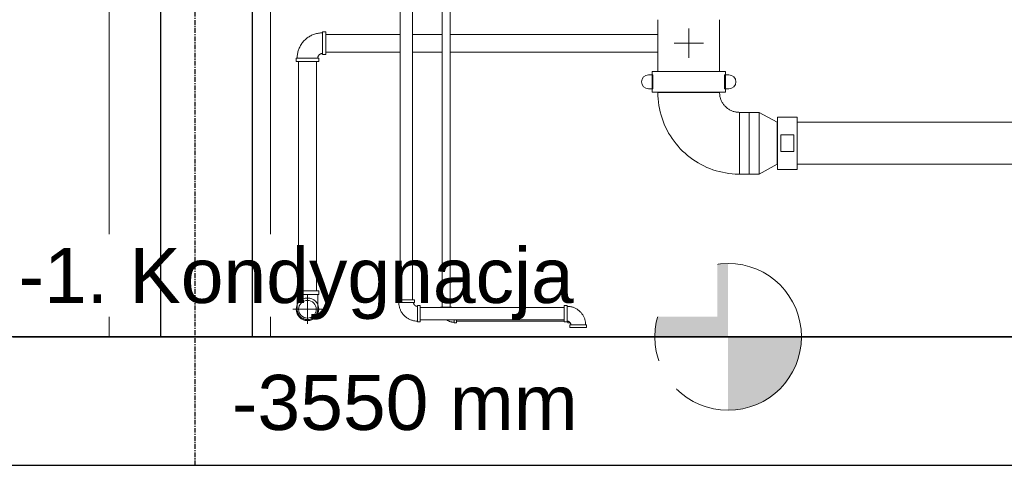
# Model space of a CAD drawing. Header units: millimetres. Extents: x 101535 to 192135, y -3968 to 17259.
# Tile 3 of 92: x 102886 to 105571, y -3900 to -2686. Entities that reach past the tile are written whole.
import ezdxf

# ---------------------------------------------------------------- set-up
doc = ezdxf.new("R2010")
doc.units = ezdxf.units.MM
doc.linetypes.add('Linia siatki', pattern=[22.225, 12.7, -3.175, 3.175, -3.175])
doc.linetypes.add('Środek _2_', pattern=[31.75, 6.35, -4.75, 15.9, -4.75])
for name, color, linetype, lineweight in [('A-COLS', 7, 'Continuous', 18), ('A-FLOR-LEVL', 7, 'Continuous', 30), ('A-GENM', 7, 'Continuous', 18), ('A-WALL', 7, 'Continuous', 25), ('P-PIPE', 7, 'Continuous', 18), ('P-PIPE-CNTR', 7, 'Continuous', 18), ('P-SANR-FIXT', 7, 'Continuous', 18), ('S-COLS', 7, 'Continuous', 18), ('S-GRID', 7, 'Continuous', 30)]:
    doc.layers.add(name, color=color, linetype=linetype, lineweight=lineweight)
doc.layers.add('A-FLOR', color=7, linetype='Continuous', lineweight=25, true_color=0x007f00)
doc.styles.add('Arial', font='arial.ttf', dxfattribs={"height": 150})

# ---------------------------------------------------------------- blocks, each defined once
blk = doc.blocks.new('Bezpośredni kształt - A7-303111-Przekrój 29')
at = {"layer": 'A-FLOR'}
for p, q in [((109922.8, -3550), (102813.7, -3550)), ((102813.7, -3900), (109922.8, -3900))]:
    blk.add_line(p, q, dxfattribs=at)
blk = doc.blocks.new('Bezpośredni kształt - SZ4-303150-Przekrój 29')
at = {"layer": 'A-GENM'}
for p, q in [((103130, -350), (103130, -938)), ((103130, -1052.3), (103130, -3550))]:
    blk.add_line(p, q, dxfattribs=at)
blk = doc.blocks.new('Bezpośredni kształt - SZ3-303246-Przekrój 29')
at = {"layer": 'A-GENM'}
for p, q in [((103130, -350), (103130, -938)), ((103130, -1052.3), (103130, -3550))]:
    blk.add_line(p, q, dxfattribs=at)
blk = doc.blocks.new('Bezpośredni kształt - SZ1-303288-Przekrój 29')
at = {"layer": 'A-GENM'}
for p, q in [((103270.7, -350), (103270.7, -3550)), ((103520.7, -350), (103270.7, -350)), ((103520.7, -3550), (103520.7, -350)), ((103270.7, -3550), (103520.7, -3550))]:
    blk.add_line(p, q, dxfattribs=at)
blk = doc.blocks.new('Bezpośredni kształt - SL5-303115-Przekrój 29')
at = {"layer": 'A-COLS'}
for p, q in [((103570, -350), (103570, -938)), ((103570, -1052.3), (103570, -3550))]:
    blk.add_line(p, q, dxfattribs=at)
blk = doc.blocks.new('Bezpośredni kształt - Żelbet monolityczny 400 x 400-307094-Przekrój 29')
at = {"layer": 'S-COLS'}
for p, q in [((103570, -350), (103570, -938)), ((103570, -1052.3), (103570, -3550))]:
    blk.add_line(p, q, dxfattribs=at)
blk = doc.blocks.new('Poziom - M_Grot poziomu - Okrąg-11789-Przekrój 29')
at = {"layer": 'A-FLOR-LEVL', "lineweight": 9}
h = blk.add_hatch(color=256, dxfattribs=at)
edge = h.paths.add_edge_path()
edge.add_line((104817.9, -3550), (104617.9, -3550))
edge.add_arc((104817.9, -3550), 200, 90, 180, ccw=False)
edge.add_line((104817.9, -3350), (104817.9, -3550))
h = blk.add_hatch(color=256, dxfattribs=at)
edge = h.paths.add_edge_path()
edge.add_line((104817.9, -3750), (104817.9, -3550))
edge.add_line((104817.9, -3550), (105017.9, -3550))
edge.add_arc((104817.9, -3550), 200, 270, 360, ccw=False)
blk.add_circle((104817.9, -3550), 200, dxfattribs=at)
blk = doc.blocks.new('IR 026-25_3D1_2025_09_11_ifc-1-Przekrój 29')
at = {"layer": 'A-FLOR-LEVL', "linetype": 'Środek _2_', "lineweight": 9}
blk.add_line((101534.5, -3550), (104617.9, -3550), dxfattribs=at)
at = {"layer": 'A-COLS', "lineweight": 18}
blk.add_blockref('Bezpośredni kształt - Żelbet monolityczny 400 x 400-307094-Przekrój 29', (0, 0), dxfattribs=at)
at = {"layer": 'A-FLOR', "lineweight": 18}
blk.add_blockref('Bezpośredni kształt - A7-303111-Przekrój 29', (0, 0), dxfattribs=at)
at = {"layer": 'A-FLOR-LEVL', "lineweight": 5}
blk.add_blockref('Poziom - M_Grot poziomu - Okrąg-11789-Przekrój 29', (0, 0), dxfattribs=at)
at = {"layer": 'A-GENM', "lineweight": 18}
for name in ['Bezpośredni kształt - SZ4-303150-Przekrój 29', 'Bezpośredni kształt - SZ3-303246-Przekrój 29', 'Bezpośredni kształt - SZ1-303288-Przekrój 29']:
    blk.add_blockref(name, (0, 0), dxfattribs=at)
at = {"layer": 'S-COLS', "lineweight": 18}
blk.add_blockref('Bezpośredni kształt - SL5-303115-Przekrój 29', (0, 0), dxfattribs=at)
at = {"layer": 'A-FLOR-LEVL', "lineweight": 9, "char_height": 150, "attachment_point": 1, "style": 'Arial', "bg_fill": 3, "box_fill_scale": 1.25, "bg_fill_color": 256, "bg_fill_true_color": 13158600, "bg_fill_transparency": 0}
for s, insert, width in [('-1. Kondygnacja', (102882.8, -3307.8), 1867.932), ('-3550 mm', (103464.7, -3653.7), 1174.472)]:
    blk.add_mtext(s, dxfattribs=dict(at, insert=insert, width=width))
blk = doc.blocks.new('Elbow - Grooved - Standard-2237217-Przekrój 29')
at = {"layer": 'P-PIPE', "color": 5, "true_color": 0x0000ff}
for p, q in [((104626.3, -2884.1), (104710.4, -2884.1)), ((104710.4, -2884.1), (104626.3, -2884.1)), ((104710.4, -2884.1), (104794.5, -2884.1)), ((104794.5, -2884.1), (104710.4, -2884.1)), ((104875.5, -2938.4), (104848.8, -2938.4)), ((104848.8, -2938.4), (104848.8, -3022.5)), ((104848.8, -3022.5), (104848.8, -2938.4)), ((104875.5, -3022.5), (104875.5, -2938.4)), ((104848.8, -3022.5), (104848.8, -3106.7)), ((104848.8, -3106.7), (104848.8, -3022.5)), ((104875.5, -3106.7), (104875.5, -3022.5)), ((104848.8, -3106.7), (104875.5, -3106.7))]:
    blk.add_line(p, q, dxfattribs=at)
at = {"layer": 'P-PIPE', "color": 5, "true_color": 0x0000ff, "flags": 128}
for points in [[(104626.3, -2884.1), (104626.4, -2893), (104627, -2901.9), (104627.9, -2910.7), (104629.1, -2919.6), (104630.7, -2928.3), (104632.6, -2937), (104634.9, -2945.6), (104637.6, -2954.1), (104640.5, -2962.5), (104643.8, -2970.8), (104647.5, -2978.9), (104651.4, -2986.9), (104655.7, -2994.7), (104660.3, -3002.3), (104665.1, -3009.8), (104670.3, -3017), (104675.8, -3024), (104681.5, -3030.9), (104687.5, -3037.4), (104693.8, -3043.8), (104700.3, -3049.8), (104707, -3055.6), (104714, -3061.2), (104721.2, -3066.4), (104728.6, -3071.4), (104736.2, -3076), (104743.9, -3080.4), (104751.9, -3084.4), (104759.9, -3088.2), (104768.2, -3091.5), (104776.5, -3094.6), (104785, -3097.3), (104793.6, -3099.7), (104802.3, -3101.7), (104811, -3103.4), (104819.8, -3104.8), (104828.6, -3105.8), (104837.5, -3106.4), (104846.4, -3106.7), (104848.8, -3106.7)], [(104848.8, -2938.4), (104846.7, -2938.3), (104844.5, -2938.2), (104842.3, -2938), (104840.2, -2937.7), (104838, -2937.3), (104835.9, -2936.8), (104833.8, -2936.3), (104831.7, -2935.6), (104829.7, -2934.9), (104827.7, -2934.1), (104825.7, -2933.2), (104823.8, -2932.3), (104821.8, -2931.2), (104820, -2930.1), (104818.2, -2928.9), (104816.4, -2927.6), (104814.7, -2926.3), (104813, -2924.9), (104811.4, -2923.5), (104809.9, -2921.9), (104808.4, -2920.3), (104807, -2918.7), (104805.6, -2917), (104804.3, -2915.2), (104803.1, -2913.4), (104802, -2911.6), (104800.9, -2909.7), (104800, -2907.8), (104799, -2905.8), (104798.2, -2903.8), (104797.5, -2901.7), (104796.8, -2899.7), (104796.2, -2897.6), (104795.7, -2895.5), (104795.3, -2893.3), (104795, -2891.2), (104794.8, -2889), (104794.6, -2886.9), (104794.5, -2884.7), (104794.5, -2884.1)]]:
    blk.add_lwpolyline(points, dxfattribs=at)
blk = doc.blocks.new('Victaulic-EU-FP-Reducer No 501 - Standard-2237228-Przekrój 29')
at = {"layer": 'P-PIPE', "color": 5, "true_color": 0x0000ff}
for p, q in [((104902.2, -2938.4), (104875.5, -2938.4)), ((104875.5, -2938.4), (104875.5, -3022.5)), ((104902.2, -2939), (104902.2, -2938.4)), ((104951.9, -2965.4), (104902.2, -2938.4)), ((104902.2, -2938.4), (104902.2, -2940.6)), ((104902.2, -2966.3), (104902.2, -2941.3)), ((104902.2, -2966.2), (104902.2, -2972.3)), ((104902.2, -2989.2), (104902.2, -2972.3)), ((104951.9, -2965.4), (104951.9, -2965.9)), ((104951.9, -2966.8), (104951.9, -2965.4)), ((104951.9, -2967.3), (104951.9, -2976.5)), ((104951.9, -2979.1), (104951.9, -2976.4)), ((104951.9, -2979.1), (104951.9, -2996.5)), ((104902.2, -2989.2), (104902.2, -2996.6)), ((104902.2, -3022.5), (104902.2, -2996.5)), ((104951.9, -2999.9), (104951.9, -2996.4)), ((104951.9, -2999.9), (104951.9, -3022.5)), ((104875.5, -3022.5), (104875.5, -3106.7)), ((104902.2, -3048.6), (104902.2, -3022.5)), ((104951.9, -3022.5), (104951.9, -3045.2)), ((104902.2, -3048.5), (104902.2, -3055.9)), ((104902.2, -3072.8), (104902.2, -3055.8)), ((104951.9, -3048.6), (104951.9, -3045.1)), ((104951.9, -3048.6), (104951.9, -3066)), ((104902.2, -3072.7), (104902.2, -3078.9)), ((104902.2, -3103.8), (104902.2, -3078.8)), ((104902.2, -3106.7), (104951.9, -3079.7)), ((104951.9, -3068.6), (104951.9, -3065.9)), ((104951.9, -3068.6), (104951.9, -3077.7)), ((104951.9, -3079.7), (104951.9, -3078.2)), ((104951.9, -3079.1), (104951.9, -3079.7)), ((104875.5, -3106.7), (104902.2, -3106.7)), ((104902.2, -3104.5), (104902.2, -3106.7)), ((104902.2, -3106.7), (104902.2, -3106.1))]:
    blk.add_line(p, q, dxfattribs=at)
blk = doc.blocks.new('Victaulic-EU-FP-FireLock EZ Rigid Coupling Style 009N1 - Standard-V15-Przekrój 29')
at = {"layer": 'P-PIPE', "color": 5, "true_color": 0x0000ff}
for p, q in [((105934.5, -2951), (105880.4, -2951)), ((105880.4, -2951), (105880.4, -3022.5)), ((105934.5, -3022.5), (105934.5, -2951)), ((105889.4, -2999.7), (105889.4, -3045.4)), ((105925.5, -2999.7), (105889.4, -2999.7)), ((105925.5, -3045.4), (105925.5, -2999.7)), ((105880.4, -3022.5), (105880.4, -3094)), ((105934.5, -3094), (105934.5, -3022.5)), ((105889.4, -3045.4), (105925.5, -3045.4)), ((105880.4, -3094), (105934.5, -3094))]:
    blk.add_line(p, q, dxfattribs=at)
blk = doc.blocks.new('Elbow - Threaded - Painted-2257784-Przekrój 29')
at = {"layer": 'P-PIPE', "color": 5, "true_color": 0x0000ff}
for p, q in [((103720.8, -2719.2), (103711.5, -2719.2)), ((103711.5, -2719.2), (103711.5, -2780.8)), ((103720.8, -2780.8), (103720.8, -2719.2)), ((103640, -2790.7), (103640, -2800)), ((103701.6, -2790.7), (103640, -2790.7)), ((103701.6, -2800), (103701.6, -2790.7)), ((103711.5, -2780.8), (103720.8, -2780.8)), ((103640, -2800), (103701.6, -2800))]:
    blk.add_line(p, q, dxfattribs=at)
at = {"layer": 'P-PIPE', "color": 5, "true_color": 0x0000ff, "flags": 128}
for points in [[(103711.5, -2721.9), (103708.8, -2722), (103706, -2722.1), (103703.3, -2722.4), (103700.6, -2722.8), (103697.9, -2723.3), (103695.2, -2723.9), (103692.5, -2724.6), (103689.9, -2725.4), (103687.3, -2726.3), (103684.7, -2727.3), (103682.2, -2728.5), (103679.8, -2729.7), (103677.3, -2731), (103675, -2732.4), (103672.7, -2733.9), (103670.4, -2735.5), (103668.3, -2737.2), (103666.2, -2739), (103664.1, -2740.8), (103662.2, -2742.8), (103660.3, -2744.8), (103658.5, -2746.9), (103656.8, -2749), (103655.2, -2751.2), (103653.6, -2753.5), (103652.2, -2755.9), (103650.8, -2758.3), (103649.6, -2760.7), (103648.5, -2763.2), (103647.4, -2765.8), (103646.5, -2768.4), (103645.6, -2771), (103644.9, -2773.6), (103644.3, -2776.3), (103643.7, -2779), (103643.3, -2781.7), (103643, -2784.5), (103642.8, -2787.2), (103642.7, -2790), (103642.7, -2790.7)], [(103698.9, -2790.7), (103698.9, -2790.2), (103698.9, -2789.7), (103699, -2789.2), (103699.1, -2788.7), (103699.2, -2788.2), (103699.3, -2787.7), (103699.4, -2787.2), (103699.5, -2786.7), (103699.7, -2786.3), (103699.9, -2785.8), (103700.1, -2785.3), (103700.3, -2784.9), (103700.6, -2784.4), (103700.8, -2784), (103701.1, -2783.6), (103701.4, -2783.2), (103701.7, -2782.8), (103702, -2782.4), (103702.4, -2782), (103702.7, -2781.7), (103703.1, -2781.3), (103703.5, -2781), (103703.9, -2780.7), (103704.3, -2780.4), (103704.7, -2780.1), (103705.1, -2779.8), (103705.6, -2779.6), (103706, -2779.3), (103706.5, -2779.1), (103707, -2778.9), (103707.4, -2778.8), (103707.9, -2778.6), (103708.4, -2778.5), (103708.9, -2778.4), (103709.4, -2778.3), (103709.9, -2778.2), (103710.4, -2778.1), (103710.9, -2778.1), (103711.4, -2778.1), (103711.5, -2778.1)]]:
    blk.add_lwpolyline(points, dxfattribs=at)
blk = doc.blocks.new('Elbow - Threaded - Painted-V30-Przekrój 29')
at = {"layer": 'P-PIPE', "color": 5, "true_color": 0x0000ff}
for p, q in [((103640, -3425), (103640, -3434.3)), ((103670.8, -3425), (103640, -3425)), ((103640, -3434.3), (103670.8, -3434.3)), ((103701.6, -3425), (103670.8, -3425)), ((103670.8, -3434.3), (103701.6, -3434.3)), ((103701.6, -3434.3), (103701.6, -3425))]:
    blk.add_line(p, q, dxfattribs=at)
at = {"layer": 'P-PIPE', "color": 5, "true_color": 0x0000ff, "flags": 128}
for points in [[(103642.7, -3475), (103642.7, -3475), (103642.7, -3474.9), (103642.7, -3474.7), (103642.7, -3474.5), (103642.7, -3474.2), (103642.7, -3473.8), (103642.7, -3473.4), (103642.7, -3472.9), (103642.7, -3472.4), (103642.7, -3471.8), (103642.7, -3471.1), (103642.7, -3470.4), (103642.7, -3469.6), (103642.7, -3468.8), (103642.7, -3467.9), (103642.7, -3466.9), (103642.7, -3465.9), (103642.7, -3464.9), (103642.7, -3463.8), (103642.7, -3462.7), (103642.7, -3461.5), (103642.7, -3460.2), (103642.7, -3459), (103642.7, -3457.6), (103642.7, -3456.3), (103642.7, -3454.9), (103642.7, -3453.5), (103642.7, -3452), (103642.7, -3450.6), (103642.7, -3449), (103642.7, -3447.5), (103642.7, -3446), (103642.7, -3444.4), (103642.7, -3442.8), (103642.7, -3441.2), (103642.7, -3439.6), (103642.7, -3438), (103642.7, -3436.4), (103642.7, -3434.7), (103642.7, -3434.3)], [(103698.9, -3434.3), (103698.9, -3435.9), (103698.9, -3437.6), (103698.9, -3439.2), (103698.9, -3440.8), (103698.9, -3442.4), (103698.9, -3444), (103698.9, -3445.5), (103698.9, -3447.1), (103698.9, -3448.6), (103698.9, -3450.1), (103698.9, -3451.6), (103698.9, -3453.1), (103698.9, -3454.5), (103698.9, -3455.9), (103698.9, -3457.3), (103698.9, -3458.6), (103698.9, -3459.9), (103698.9, -3461.1), (103698.9, -3462.3), (103698.9, -3463)], [(103670.8, -3503.1), (103669.7, -3503.1), (103668.6, -3503), (103667.5, -3502.9), (103666.3, -3502.7), (103665.2, -3502.5), (103664.1, -3502.3), (103663.1, -3502), (103662, -3501.7), (103660.9, -3501.3), (103659.9, -3500.9), (103658.9, -3500.4), (103657.8, -3499.9), (103656.9, -3499.4), (103655.9, -3498.8), (103655, -3498.2), (103654, -3497.5), (103653.2, -3496.8), (103652.3, -3496.1), (103651.5, -3495.4), (103650.7, -3494.6), (103649.9, -3493.7), (103649.2, -3492.9), (103648.5, -3492), (103647.8, -3491.1), (103647.2, -3490.2), (103646.6, -3489.2), (103646, -3488.2), (103645.5, -3487.2), (103645.1, -3486.2), (103644.6, -3485.2), (103644.3, -3484.1), (103643.9, -3483.1), (103643.6, -3482), (103643.4, -3480.9), (103643.1, -3479.8), (103643, -3478.7), (103642.8, -3477.5), (103642.8, -3476.4), (103642.7, -3475.3), (103642.7, -3475)], [(103698.9, -3475), (103698.9, -3476.1), (103698.8, -3477.2), (103698.7, -3478.4), (103698.6, -3479.5), (103698.3, -3480.6), (103698.1, -3481.7), (103697.8, -3482.8), (103697.5, -3483.8), (103697.1, -3484.9), (103696.7, -3485.9), (103696.2, -3487), (103695.7, -3488), (103695.2, -3489), (103694.6, -3489.9), (103694, -3490.9), (103693.4, -3491.8), (103692.7, -3492.7), (103691.9, -3493.5), (103691.2, -3494.4), (103690.4, -3495.2), (103689.6, -3495.9), (103688.7, -3496.7), (103687.8, -3497.3), (103686.9, -3498), (103686, -3498.6), (103685, -3499.2), (103684.1, -3499.8), (103683.1, -3500.3), (103682, -3500.8), (103681, -3501.2), (103679.9, -3501.6), (103678.9, -3501.9), (103677.8, -3502.2), (103676.7, -3502.5), (103675.6, -3502.7), (103674.5, -3502.9), (103673.4, -3503), (103672.2, -3503.1), (103671.1, -3503.1), (103670.8, -3503.1)], [(103698.9, -3463.5), (103698.9, -3464.6), (103698.9, -3465.7), (103698.9, -3466.7), (103698.9, -3467.6), (103698.9, -3468.5), (103698.9, -3469.4), (103698.9, -3470.2), (103698.9, -3470.9), (103698.9, -3471.6), (103698.9, -3472.2), (103698.9, -3472.8), (103698.9, -3473.3), (103698.9, -3473.7), (103698.9, -3474.1), (103698.9, -3474.4), (103698.9, -3474.7), (103698.9, -3474.8), (103698.9, -3474.9), (103698.9, -3475), (103698.9, -3475)]]:
    blk.add_lwpolyline(points, dxfattribs=at)
at = {"layer": 'P-PIPE', "color": 5, "true_color": 0x0000ff}
for start, end in [(90, 270), (270, 90)]:
    blk.add_arc((103670.8, -3475), 30.8, start, end, dxfattribs=at)
blk = doc.blocks.new('Victaulic-EU-FP-FireLock EZ Rigid Coupling Style 009N1 - Standard-102711-Przekrój 29')
at = {"layer": 'P-PIPE', "color": 5, "true_color": 0x0000ff}
for p, q in [((104613, -2836.2), (104600.8, -2836.2)), ((104610.3, -2826.7), (104610.3, -2883.8)), ((104810.5, -2826.7), (104610.3, -2826.7)), ((104613, -2874.3), (104613, -2836.2)), ((104820, -2836.2), (104807.8, -2836.2)), ((104807.8, -2836.2), (104807.8, -2874.3)), ((104810.5, -2883.8), (104810.5, -2826.7)), ((104600.8, -2874.3), (104613, -2874.3)), ((104610.3, -2883.8), (104810.5, -2883.8)), ((104807.8, -2874.3), (104820, -2874.3))]:
    blk.add_line(p, q, dxfattribs=at)
for centre, start, end in [((104600.8, -2855.3), 90, 270), ((104820, -2855.3), 270, 90)]:
    blk.add_arc(centre, 19.1, start, end, dxfattribs=at)
blk = doc.blocks.new('Floor Drain - FD-1390 2_ Threaded-867250-Przekrój 29')
at = {"layer": 'P-SANR-FIXT'}
for p, q in [((104340.2, -3549.2), (104333.9, -3549.2)), ((104340.2, -3549.2), (104333.9, -3549.2)), ((104340.2, -3549.2), (104333.9, -3549.2)), ((104340.2, -3549.2), (104333.9, -3549.2)), ((104346.1, -3549.2), (104342.9, -3549.2)), ((104342.9, -3549.2), (104346.1, -3549.2)), ((104346.1, -3549.2), (104479.9, -3549.2)), ((104479.9, -3549.2), (104346.1, -3549.2)), ((104346.1, -3549.2), (104479.9, -3549.2)), ((104479.9, -3549.2), (104346.1, -3549.2)), ((104370.7, -3549.2), (104364.3, -3549.2)), ((104370.7, -3549.2), (104364.3, -3549.2)), ((104370.7, -3549.2), (104364.3, -3549.2)), ((104370.7, -3549.2), (104364.3, -3549.2)), ((104376.9, -3549.2), (104373.7, -3549.2)), ((104373.7, -3549.2), (104376.9, -3549.2)), ((104376.9, -3549.2), (104479.8, -3549.2)), ((104479.8, -3549.2), (104376.9, -3549.2)), ((104376.9, -3549.2), (104479.8, -3549.2)), ((104479.8, -3549.2), (104376.9, -3549.2)), ((104394.8, -3549.2), (104401.1, -3549.2)), ((104394.8, -3549.2), (104401.1, -3549.2)), ((104401.1, -3549.2), (104394.8, -3549.2)), ((104401.1, -3549.2), (104394.8, -3549.2)), ((104403.9, -3549.2), (104407, -3549.2)), ((104407, -3549.2), (104403.9, -3549.2)), ((104479.8, -3549.2), (104407, -3549.2)), ((104407, -3549.2), (104479.8, -3549.2)), ((104479.8, -3549.2), (104407, -3549.2)), ((104407, -3549.2), (104479.8, -3549.2)), ((104431.6, -3549.2), (104425.2, -3549.2)), ((104431.6, -3549.2), (104425.2, -3549.2)), ((104431.6, -3549.2), (104425.2, -3549.2)), ((104431.6, -3549.2), (104425.2, -3549.2)), ((104434.4, -3549.2), (104437.6, -3549.2)), ((104437.6, -3549.2), (104434.4, -3549.2)), ((104479.8, -3549.2), (104437.6, -3549.2)), ((104437.6, -3549.2), (104479.8, -3549.2)), ((104479.8, -3549.2), (104437.6, -3549.2)), ((104437.6, -3549.2), (104479.8, -3549.2)), ((104455.7, -3549.2), (104449.4, -3549.2)), ((104455.7, -3549.2), (104449.4, -3549.2)), ((104461.5, -3549.2), (104458.3, -3549.2)), ((104458.3, -3549.2), (104461.5, -3549.2)), ((104461.5, -3549.2), (104510.8, -3549.2)), ((104510.8, -3549.2), (104461.5, -3549.2)), ((104461.5, -3549.2), (104510.8, -3549.2)), ((104510.8, -3549.2), (104461.5, -3549.2)), ((104479.8, -3549.2), (104483, -3549.2)), ((104492.5, -3549.2), (104479.8, -3549.2)), ((104479.8, -3549.2), (104483, -3549.2)), ((104483, -3549.2), (104479.8, -3549.2)), ((104483, -3549.2), (104479.8, -3549.2)), ((104483, -3549.2), (104479.8, -3549.2)), ((104479.8, -3549.2), (104483, -3549.2)), ((104483, -3549.2), (104479.9, -3549.2)), ((104479.9, -3549.2), (104483, -3549.2)), ((104489.3, -3549.2), (104492.5, -3549.2)), ((104492.5, -3549.2), (104489.3, -3549.2)), ((104492.5, -3549.2), (104489.3, -3549.2)), ((104492.5, -3549.2), (104489.3, -3549.2)), ((104492.5, -3549.2), (104489.3, -3549.2)), ((104489.3, -3549.2), (104492.5, -3549.2)), ((104489.3, -3549.2), (104492.5, -3549.2)), ((104489.3, -3549.2), (104492.5, -3549.2)), ((104492.5, -3549.2), (104534.7, -3549.2)), ((104534.7, -3549.2), (104492.5, -3549.2)), ((104492.5, -3549.2), (104534.7, -3549.2)), ((104534.7, -3549.2), (104492.5, -3549.2)), ((104492.5, -3549.2), (104565.3, -3549.2)), ((104565.3, -3549.2), (104492.5, -3549.2)), ((104492.5, -3549.2), (104595.5, -3549.2)), ((104595.5, -3549.2), (104492.5, -3549.2)), ((104492.5, -3549.2), (104626.2, -3549.2)), ((104626.2, -3549.2), (104492.5, -3549.2)), ((104492.5, -3549.2), (104565.3, -3549.2)), ((104565.3, -3549.2), (104492.5, -3549.2)), ((104492.5, -3549.2), (104595.5, -3549.2)), ((104595.5, -3549.2), (104492.5, -3549.2)), ((104492.5, -3549.2), (104626.2, -3549.2)), ((104626.2, -3549.2), (104492.5, -3549.2)), ((104514, -3549.2), (104510.8, -3549.2)), ((104510.8, -3549.2), (104514, -3549.2)), ((104516.6, -3549.2), (104523, -3549.2)), ((104516.6, -3549.2), (104523, -3549.2)), ((104534.7, -3549.2), (104537.9, -3549.2)), ((104537.9, -3549.2), (104534.7, -3549.2)), ((104540.7, -3549.2), (104547.1, -3549.2)), ((104540.7, -3549.2), (104547.1, -3549.2)), ((104540.7, -3549.2), (104547.1, -3549.2)), ((104540.7, -3549.2), (104547.1, -3549.2)), ((104568.5, -3549.2), (104565.3, -3549.2)), ((104565.3, -3549.2), (104568.5, -3549.2)), ((104577.5, -3549.2), (104571.2, -3549.2)), ((104577.5, -3549.2), (104571.2, -3549.2)), ((104571.2, -3549.2), (104577.5, -3549.2)), ((104571.2, -3549.2), (104577.5, -3549.2)), ((104598.6, -3549.2), (104595.5, -3549.2)), ((104595.5, -3549.2), (104598.6, -3549.2)), ((104601.7, -3549.2), (104608, -3549.2)), ((104601.7, -3549.2), (104608, -3549.2)), ((104601.7, -3549.2), (104608, -3549.2)), ((104601.7, -3549.2), (104608, -3549.2)), ((104629.4, -3549.2), (104626.2, -3549.2)), ((104626.2, -3549.2), (104629.4, -3549.2)), ((104632.1, -3549.2), (104638.5, -3549.2)), ((104632.1, -3549.2), (104638.5, -3549.2)), ((104632.1, -3549.2), (104638.5, -3549.2)), ((104632.1, -3549.2), (104638.5, -3549.2))]:
    blk.add_line(p, q, dxfattribs=at)
blk = doc.blocks.new('Elbow - Threaded - Painted-1753059-Przekrój 29')
at = {"layer": 'P-PIPE', "color": 15, "true_color": 0x8c4646}
for p, q in [((104033.9, -3469), (104033.9, -3470.4)), ((104064.3, -3469), (104033.9, -3469)), ((104064.3, -3470.3), (104064.3, -3469)), ((104070.8, -3503.7), (104070.8, -3512.2)), ((104070.8, -3512.2), (104077.1, -3512.2)), ((104077.1, -3512.2), (104077.1, -3503.7))]:
    blk.add_line(p, q, dxfattribs=at)
at = {"layer": 'P-PIPE', "color": 15, "true_color": 0x8c4646, "flags": 128}
blk.add_lwpolyline([(104050.7, -3504), (104051.9, -3504.8), (104053.1, -3505.5), (104054.3, -3506.2), (104055.5, -3506.8), (104056.8, -3507.4), (104058.1, -3507.9), (104059.4, -3508.4), (104060.8, -3508.8), (104062.1, -3509.2), (104063.5, -3509.5), (104064.8, -3509.8), (104066.2, -3510), (104067.6, -3510.2), (104069, -3510.3), (104070.4, -3510.3), (104070.8, -3510.3)], dxfattribs=at)
blk = doc.blocks.new('Elbow - Threaded - Painted-V44-Przekrój 29')
at = {"layer": 'P-PIPE', "color": 15, "true_color": 0x8c4646}
for p, q in [((104381.1, -3508.1), (104381.1, -3512.2)), ((104381.1, -3512.2), (104386.9, -3512.2))]:
    blk.add_line(p, q, dxfattribs=at)
blk = doc.blocks.new('Elbow - Threaded - Painted-V45-Przekrój 29')
at = {"layer": 'P-PIPE', "color": 142, "true_color": 0x0080c0}
for p, q in [((103917.7, -3449), (103917.7, -3456.7)), ((103962.7, -3449), (103917.7, -3449)), ((103917.7, -3456.7), (103962.7, -3456.7)), ((103962.7, -3456.7), (103962.7, -3449)), ((103978.2, -3464.5), (103970.5, -3464.5)), ((103970.5, -3464.5), (103970.5, -3509.5)), ((103978.2, -3509.5), (103978.2, -3464.5)), ((103970.5, -3509.5), (103978.2, -3509.5))]:
    blk.add_line(p, q, dxfattribs=at)
at = {"layer": 'P-PIPE', "color": 142, "true_color": 0x0080c0, "flags": 128}
for points in [[(103920.1, -3456.7), (103920.1, -3458.7), (103920.2, -3460.7), (103920.4, -3462.7), (103920.7, -3464.7), (103921.1, -3466.7), (103921.5, -3468.7), (103922, -3470.6), (103922.6, -3472.6), (103923.3, -3474.5), (103924.1, -3476.3), (103924.9, -3478.2), (103925.8, -3480), (103926.7, -3481.7), (103927.8, -3483.5), (103928.9, -3485.2), (103930.1, -3486.8), (103931.3, -3488.4), (103932.6, -3489.9), (103934, -3491.4), (103935.4, -3492.9), (103936.8, -3494.2), (103938.4, -3495.5), (103940, -3496.8), (103941.6, -3498), (103943.3, -3499.1), (103945, -3500.2), (103946.7, -3501.2), (103948.5, -3502.1), (103950.4, -3502.9), (103952.2, -3503.7), (103954.1, -3504.4), (103956, -3505), (103958, -3505.5), (103959.9, -3506), (103961.9, -3506.4), (103963.9, -3506.7), (103965.9, -3506.9), (103967.9, -3507), (103969.9, -3507.1), (103970.5, -3507.1)], [(103970.5, -3466.9), (103970.1, -3466.9), (103969.7, -3466.9), (103969.3, -3466.8), (103968.9, -3466.8), (103968.5, -3466.7), (103968.1, -3466.6), (103967.7, -3466.5), (103967.3, -3466.4), (103966.9, -3466.2), (103966.5, -3466.1), (103966.1, -3465.9), (103965.8, -3465.7), (103965.4, -3465.6), (103965.1, -3465.3), (103964.7, -3465.1), (103964.4, -3464.9), (103964.1, -3464.6), (103963.8, -3464.4), (103963.5, -3464.1), (103963.2, -3463.8), (103962.9, -3463.5), (103962.6, -3463.2), (103962.4, -3462.9), (103962.1, -3462.6), (103961.9, -3462.2), (103961.7, -3461.9), (103961.5, -3461.5), (103961.3, -3461.1), (103961.1, -3460.8), (103961, -3460.4), (103960.8, -3460), (103960.7, -3459.6), (103960.6, -3459.2), (103960.5, -3458.8), (103960.4, -3458.4), (103960.4, -3458), (103960.3, -3457.6), (103960.3, -3457.2), (103960.3, -3456.8), (103960.3, -3456.7)]]:
    blk.add_lwpolyline(points, dxfattribs=at)
blk = doc.blocks.new('Elbow - Threaded - Painted-1457622-Przekrój 29')
at = {"layer": 'P-PIPE', "color": 142, "true_color": 0x0080c0}
for p, q in [((103978.2, -1202.4), (103970.5, -1202.4)), ((103970.5, -1202.4), (103970.5, -1247.4)), ((103978.2, -1247.4), (103978.2, -1202.4)), ((103917.7, -1255.2), (103917.7, -1262.9)), ((103962.7, -1255.2), (103917.7, -1255.2)), ((103962.7, -1262.9), (103962.7, -1255.2)), ((103970.5, -1247.4), (103978.2, -1247.4)), ((103917.7, -1262.9), (103962.7, -1262.9))]:
    blk.add_line(p, q, dxfattribs=at)
at = {"layer": 'P-PIPE', "color": 142, "true_color": 0x0080c0, "flags": 128}
for points in [[(103970.5, -1204.8), (103968.5, -1204.8), (103966.5, -1204.9), (103964.5, -1205.1), (103962.5, -1205.4), (103960.5, -1205.8), (103958.5, -1206.2), (103956.6, -1206.7), (103954.6, -1207.3), (103952.7, -1208), (103950.9, -1208.8), (103949, -1209.6), (103947.2, -1210.5), (103945.4, -1211.4), (103943.7, -1212.5), (103942, -1213.6), (103940.4, -1214.8), (103938.8, -1216), (103937.3, -1217.3), (103935.8, -1218.6), (103934.3, -1220.1), (103933, -1221.5), (103931.6, -1223.1), (103930.4, -1224.6), (103929.2, -1226.3), (103928.1, -1227.9), (103927, -1229.7), (103926, -1231.4), (103925.1, -1233.2), (103924.3, -1235.1), (103923.5, -1236.9), (103922.8, -1238.8), (103922.2, -1240.7), (103921.7, -1242.7), (103921.2, -1244.6), (103920.8, -1246.6), (103920.5, -1248.6), (103920.3, -1250.6), (103920.2, -1252.6), (103920.1, -1254.6), (103920.1, -1255.2)], [(103960.3, -1255.2), (103960.3, -1254.8), (103960.3, -1254.4), (103960.4, -1254), (103960.4, -1253.6), (103960.5, -1253.2), (103960.6, -1252.8), (103960.7, -1252.4), (103960.8, -1252), (103960.9, -1251.6), (103961.1, -1251.2), (103961.3, -1250.8), (103961.4, -1250.5), (103961.6, -1250.1), (103961.8, -1249.8), (103962.1, -1249.4), (103962.3, -1249.1), (103962.6, -1248.8), (103962.8, -1248.5), (103963.1, -1248.2), (103963.4, -1247.9), (103963.7, -1247.6), (103964, -1247.3), (103964.3, -1247.1), (103964.6, -1246.8), (103965, -1246.6), (103965.3, -1246.4), (103965.7, -1246.2), (103966, -1246), (103966.4, -1245.8), (103966.8, -1245.7), (103967.2, -1245.5), (103967.6, -1245.4), (103968, -1245.3), (103968.4, -1245.2), (103968.8, -1245.1), (103969.2, -1245.1), (103969.6, -1245), (103970, -1245), (103970.4, -1245), (103970.5, -1245)]]:
    blk.add_lwpolyline(points, dxfattribs=at)

msp = doc.modelspace()

# ---------------------------------------------------------------- block references
at = {"lineweight": 5}
msp.add_blockref('IR 026-25_3D1_2025_09_11_ifc-1-Przekrój 29', (0, 0), dxfattribs=at)

# ---------------------------------------------------------------- next in the draw order: linework, layer by layer
at = {"layer": 'A-FLOR-LEVL'}
msp.add_line((102867.4, -3550), (111766.3, -3550), dxfattribs=at)
at = {"layer": 'A-WALL'}
for p, q in [((103270.5, -350), (103270.5, -3550)), ((103520.5, -3550), (103520.5, -350)), ((103270.5, -3550), (103520.5, -3550))]:
    msp.add_line(p, q, dxfattribs=at)
at = {"layer": 'P-PIPE', "color": 15, "true_color": 0x8c4646}
for p, q in [((104038.4, -1344.1), (104038.4, -3469)), ((104059.8, -3469), (104059.8, -1344.1)), ((104077.1, -3507.7), (104371.1, -3507.7)), ((104378.8, -3507.7), (104380.2, -3507.7))]:
    msp.add_line(p, q, dxfattribs=at)
at = {"layer": 'P-PIPE', "color": 142, "true_color": 0x0080c0}
for p, q in [((103923.5, -1841.3), (103923.5, -3449)), ((103956.9, -3449), (103956.9, -1841.3)), ((104371.1, -3470.3), (103978.2, -3470.3)), ((103978.2, -3503.7), (104371.1, -3503.7))]:
    msp.add_line(p, q, dxfattribs=at)
at = {"layer": 'P-PIPE', "color": 5, "true_color": 0x0000ff}
for p, q in [((104626.2, -2685.9), (104626.2, -2826.7)), ((104794.5, -2826.7), (104794.5, -2685.9)), ((103923.5, -2725.8), (103720.8, -2725.8)), ((104038.4, -2725.8), (103956.9, -2725.8)), ((104626.2, -2725.8), (104059.8, -2725.8)), ((103720.8, -2774.2), (103923.5, -2774.2)), ((103956.9, -2774.2), (104038.4, -2774.2)), ((104059.8, -2774.2), (104626.2, -2774.2)), ((103646.7, -2800), (103646.7, -3425)), ((103695, -3425), (103695, -2800)), ((105880.4, -2965.4), (105006.3, -2965.4)), ((105006.3, -3079.7), (105880.4, -3079.7))]:
    msp.add_line(p, q, dxfattribs=at)
for start, end in [(0, 180), (180, 0)]:
    msp.add_arc((103670.8, -3475), 24.1, start, end, dxfattribs=at)
at = {"layer": 'P-PIPE-CNTR', "color": 5, "true_color": 0x0000ff}
for p, q in [((104710.4, -2790), (104710.4, -2710)), ((104670.4, -2750), (104750.4, -2750)), ((103670.8, -3515), (103670.8, -3435)), ((103630.8, -3475), (103710.8, -3475))]:
    msp.add_line(p, q, dxfattribs=at)
at = {"layer": 'S-GRID', "linetype": 'Linia siatki'}
msp.add_line((103365, -3900), (103365, 14671.9), dxfattribs=at)

# ---------------------------------------------------------------- next in the draw order: block references
at = {"layer": 'P-PIPE', "color": 5, "true_color": 0x0000ff}
for name in ['Elbow - Threaded - Painted-2257784-Przekrój 29', 'Victaulic-EU-FP-FireLock EZ Rigid Coupling Style 009N1 - Standard-102711-Przekrój 29', 'Elbow - Grooved - Standard-2237217-Przekrój 29', 'Victaulic-EU-FP-Reducer No 501 - Standard-2237228-Przekrój 29', 'Elbow - Threaded - Painted-V30-Przekrój 29']:
    msp.add_blockref(name, (0, 0), dxfattribs=at)
at = {"layer": 'P-PIPE', "color": 5, "true_color": 0x0000ff, "rotation": 180.0000014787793}
msp.add_blockref('Victaulic-EU-FP-FireLock EZ Rigid Coupling Style 009N1 - Standard-V15-Przekrój 29', (210886.7, -6045.1), dxfattribs=at)
at = {"layer": 'P-PIPE', "color": 142, "true_color": 0x0080c0}
msp.add_blockref('Elbow - Threaded - Painted-V45-Przekrój 29', (0, 0), dxfattribs=at)
at = {"layer": 'P-PIPE', "color": 15, "true_color": 0x8c4646}
for name in ['Elbow - Threaded - Painted-1753059-Przekrój 29', 'Elbow - Threaded - Painted-V44-Przekrój 29']:
    msp.add_blockref(name, (0, 0), dxfattribs=at)
at = {"layer": 'P-PIPE', "color": 142, "true_color": 0x0080c0, "rotation": 270}
msp.add_blockref('Elbow - Threaded - Painted-1457622-Przekrój 29', (105634, 100453.2), dxfattribs=at)
at = {"layer": 'P-SANR-FIXT'}
msp.add_blockref('Floor Drain - FD-1390 2_ Threaded-867250-Przekrój 29', (0, 0), dxfattribs=at)

doc.saveas('drawing.dxf')
